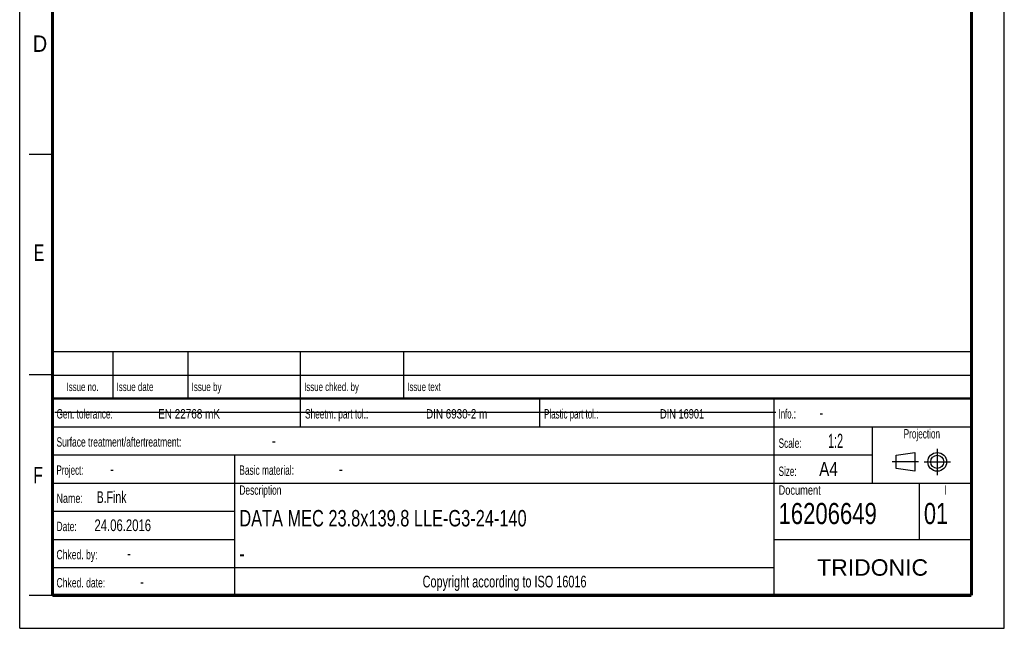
# Model space of a CAD drawing. Header units: millimetres. Extents: x 0 to 210, y 0 to 297.
# Tile 1 of 10: x 0 to 210, y 0 to 130. Entities that reach past the tile are written whole.
import ezdxf
from ezdxf.enums import TextEntityAlignment as Align

# ---------------------------------------------------------------- set-up
doc = ezdxf.new("R2010")
doc.units = ezdxf.units.MM
doc.header["$LTSCALE"] = 19.36
doc.linetypes.add('CENTER', pattern=[0.6, 0.375, -0.075, 0.075, -0.075])
doc.layers.get('0').update_dxf_attribs({"linetype": 'CONTINUOUS'})
doc.layers.add('DEFAULT_1', color=7, linetype='CENTER')
doc.layers.add('Z_NOTICE', color=7, linetype='CONTINUOUS')
doc.styles.add('TEXTSTYLE_2', font='txt', dxfattribs={"width": 0.75})
doc.styles.add('TEXTSTYLE_5', font='arial.ttf')

# ---------------------------------------------------------------- blocks, each defined once
blk = doc.blocks.new('PROJEKTIONSMETHODE_BL0', base_point=(192.31, 35.47))
at = {"color": 2, "linetype": 'CONTINUOUS'}
for p, q in [((186.91, 36.87), (190.91, 37.47)), ((186.91, 34.07), (186.91, 36.87)), ((190.91, 37.47), (190.91, 33.47)), ((190.91, 33.47), (186.91, 34.07))]:
    blk.add_line(p, q, dxfattribs=at)
for radius in [2, 1.4]:
    blk.add_circle((195.71, 35.47), radius, dxfattribs=at)
at = {"layer": 'DEFAULT_1', "color": 2, "linetype": 'CENTER'}
for p, q in [((195.71, 38.27), (195.71, 32.67)), ((191.71, 35.47), (186.11, 35.47)), ((192.91, 35.47), (198.5, 35.47))]:
    blk.add_line(p, q, dxfattribs=at)

msp = doc.modelspace()

# ---------------------------------------------------------------- linework, layer by layer
at = {"color": 2, "linetype": 'CONTINUOUS'}
for p, q in [((0, 0), (0, 297)), ((210, 0), (210, 297)), ((7, 101), (2, 101)), ((6.91362, 48.96015), (6.91362, 58.96015)), ((6.91362, 58.96015), (202.91362, 58.96015)), ((19.91362, 48.96015), (19.91362, 58.96015)), ((35.91362, 48.96015), (35.91362, 58.96015)), ((59.91362, 48.96015), (59.91362, 58.96015)), ((81.91362, 48.96015), (81.91362, 58.96015)), ((202.91362, 48.96015), (202.91362, 58.96015)), ((7, 54), (2, 54)), ((6.91362, 53.96015), (202.91362, 53.96015)), ((6.91355, 6.96013), (6.91355, 48.96013)), ((6.91355, 48.96013), (202.91355, 48.96013)), ((6.91362, 48.96015), (202.91362, 48.96015)), ((59.91355, 42.96013), (59.91355, 48.96013)), ((110.91355, 42.96013), (110.91355, 48.96013)), ((160.91355, 6.96013), (160.91355, 48.96013)), ((202.91355, 6.96013), (202.91355, 48.96013)), ((6.91355, 42.96013), (202.91355, 42.96013)), ((181.91355, 30.96013), (181.91355, 42.96013)), ((6.91355, 36.96013), (181.91355, 36.96013)), ((45.91355, 6.96013), (45.91355, 36.96013)), ((6.91355, 30.96013), (202.91355, 30.96013)), ((191.91355, 18.96013), (191.91355, 30.96013)), ((6.91355, 24.96013), (45.91355, 24.96013)), ((6.91355, 18.96013), (45.91355, 18.96013)), ((160.91355, 18.96013), (202.91355, 18.96013)), ((6.91355, 12.96013), (160.91355, 12.96013)), ((7, 7), (2, 7)), ((6.91355, 6.96013), (202.91355, 6.96013)), ((0, 0), (210, 0))]:
    msp.add_line(p, q, dxfattribs=at)
at = {"color": 7, "linetype": 'CONTINUOUS'}
msp.add_line((7.46812, 46.04239), (161.26812, 46.04239), dxfattribs=at)
for points, const_width in [([(7, 7), (7, 290)], 0.7), ([(203, 7), (203, 290)], 0.7), ([(7, 49), (203, 49)], 0.5), ([(7, 7), (203, 7)], 0.7)]:
    msp.add_lwpolyline(points, dxfattribs=dict(at, const_width=const_width))

# ---------------------------------------------------------------- block references
at = {"color": 2, "linetype": 'CONTINUOUS'}
msp.add_blockref('PROJEKTIONSMETHODE_BL0', (192.30508, 35.46975), dxfattribs=at)

# ---------------------------------------------------------------- texts
at = {"color": 5, "linetype": 'CONTINUOUS', "style": 'TEXTSTYLE_2'}
for s, width, p in [('D', 0.904762, (2.80729, 122.85717)), ('E', 0.714286, (3.00245, 78.30247)), ('F', 0.714286, (2.92219, 30.89704))]:
    msp.add_text(s, height=3.5, dxfattribs=dict(at, width=width)).set_placement(p)
at = {"layer": 'Z_NOTICE', "color": 5, "linetype": 'CONTINUOUS', "style": 'TEXTSTYLE_2'}
for s, height, width, p in [('Issue date ', 1.8, 0.707792, (20.66362, 50.56015)), ('Issue by ', 1.8, 0.71164, (36.66362, 50.56015)), ('Issue chked. by', 1.8, 0.698413, (60.66362, 50.56015)), ('Issue text ', 1.8, 0.694805, (82.66362, 50.56015)), ('Gen. tolerance:', 2, 0.657143, (7.85105, 44.71013)), ('EN 22768 mK', 2, 0.792208, (29.52962, 44.71013)), ('Sheetm. part tol.:', 2, 0.662698, (60.85105, 44.71013)), ('DIN 6930-2 m', 2, 0.78373, (86.67247, 44.71013)), ('Plastic part tol.:', 2, 0.632275, (111.85105, 44.71013)), ('DIN 16901', 2, 0.73545, (136.57724, 44.71013)), ('Info.: ', 2, 0.622449, (161.85105, 44.71013)), ('-', 2.5, 0.714286, (170.56533, 44.71013)), ('Surface treatment/aftertreatment: ', 2, 0.67577, (7.85105, 38.71013)), ('Scale:  ', 2, 0.660714, (161.85105, 38.46013)), ('1:2', 3, 0.571429, (172.42247, 38.46013)), ('-', 2.5, 0.714286, (53.80343, 38.71013)), ('Project: ', 2, 0.634921, (7.85105, 32.71013)), ('-', 2.5, 0.714286, (19.27962, 32.71013)), ('Basic material: ', 2, 0.66369, (46.85105, 32.71013)), ('-', 2.5, 0.714286, (68.08914, 32.71013)), ('Size: ', 2, 0.646825, (161.85105, 32.46013)), (' A4', 3, 0.809524, (169.61295, 32.46013)), ('B.Fink', 2.5, 0.670635, (16.42247, 26.71013)), ('Description', 2, 0.670996, (46.85105, 28.46013)), ('Document', 2, 0.738095, (161.85105, 28.46013)), ('Name: ', 2, 0.714286, (7.85105, 26.71013)), ('16206649', 4.5, 0.782738, (161.85105, 22.21013)), ('01', 4.5, 0.77381, (192.85105, 22.21013)), ('24.06.2016', 2.5, 0.721429, (15.94628, 20.71013)), ('Date: ', 2, 0.674603, (7.85105, 20.71013)), ('Chked. by: ', 2, 0.683983, (7.85105, 14.71013)), ('-', 2.5, 0.714286, (22.89867, 14.71013)), ('Chked. date: ', 2, 0.684982, (7.85105, 8.71013)), ('-', 2.5, 0.714286, (25.66057, 8.71013))]:
    msp.add_text(s, height=height, dxfattribs=dict(at, width=width)).set_placement(p)
for s, height, width, p in [('Issue no.', 1.8, 0.698413, (13.41362, 50.56015)), ('Projection', 2, 0.652381, (192.41355, 40.46013)), ('I', 2, 0.642857, (197.41355, 28.46013)), ('Copyright according to ISO 16016', 2.5, 0.694196, (103.41355, 8.71013))]:
    msp.add_text(s, height=height, dxfattribs=dict(at, width=width)).set_placement(p, align=Align.CENTER)
at = {"layer": 'Z_NOTICE', "color": 7, "linetype": 'CONTINUOUS', "style": 'TEXTSTYLE_2'}
for s, width, p in [('DATA MEC 23.8x139.8 LLE-G3-24-140', 0.74531, (46.85105, 21.71013)), ('-', 0.714286, (46.85105, 14.21013))]:
    msp.add_text(s, height=3.5, dxfattribs=dict(at, width=width)).set_placement(p)
at = {"layer": 'Z_NOTICE', "color": 5, "linetype": 'CONTINUOUS', "style": 'TEXTSTYLE_5'}
msp.add_text('TRIDONIC', height=3.5, dxfattribs=at).set_placement((181.91355, 11.21013), align=Align.CENTER)

doc.saveas('drawing.dxf')
